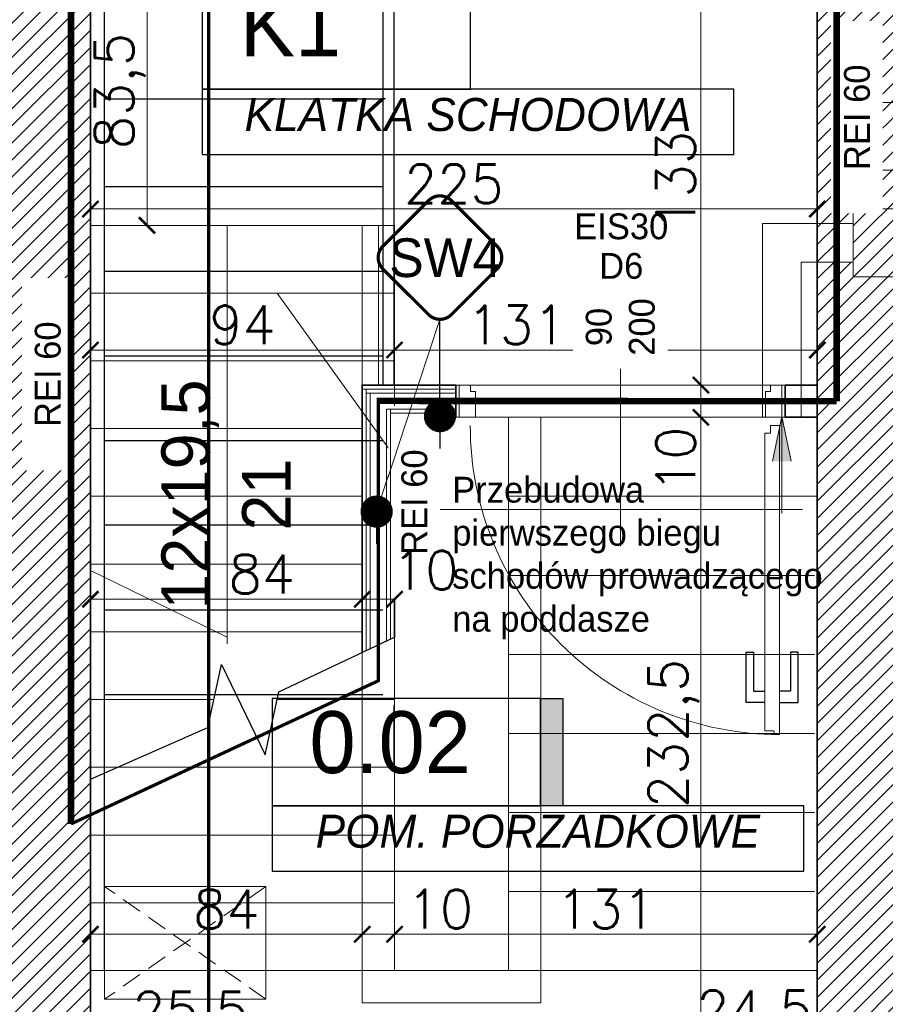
# Model space of a CAD drawing. Header units: millimetres. Extents: x -587 to 33545, y -26688 to 22494.
# Tile 111 of 256: x 10258 to 10526, y 10074 to 10379. Entities that reach past the tile are written whole.
import ezdxf
from ezdxf.lldxf.tags import DXFTag

# ---------------------------------------------------------------- set-up
doc = ezdxf.new("R2010")
doc.units = ezdxf.units.MM
doc.header["$MEASUREMENT"] = 0
doc.linetypes.add('ACAD_ISO10W100', pattern=[18, 12, -3, 0, -3])
doc.linetypes.add('DASHED2', pattern=[9.525, 6.35, -3.175])
for name, color, linetype, lineweight in [('A_istniejące ściany', 7, 'Continuous', 35), ('A_l.przerywana', 250, 'ICAD_ISO03W100', 9), ('A_l.wypełnien', 250, 'Continuous', 9), ('A_opisy', 166, 'Continuous', 15), ('A_wymiarowanie', 176, 'Continuous', 9), ('A_wyposażenie', 7, 'Continuous', 9), ('A_ściany projektowane', 5, 'Continuous', 35), ('k_wyburzenia widoczne', 252, 'PNEUMATIC2', 30), ('l. przerywana', 3, 'ICAD_ISO03W100', 9), ('l. widokowa', 5, 'Continuous', 15), ('l.przerywana', 104, 'ICAD_ISO03W100', 5), ('l.widokowa', 140, 'Continuous', 15), ('l.wypełnien', 253, 'Continuous', 5), ('Nowe_820-G Rysunki Obrazki_Nr_pióra__1', 7, 'Continuous', 13), ('wymiarowanie', 176, 'Continuous', 9)]:
    doc.layers.add(name, color=color, linetype=linetype, lineweight=lineweight)
for name, color, linetype in [('D-opis', 104, 'Continuous'), ('D-opis-elewacja', 104, 'Continuous'), ('D-opis-elewacje', 104, 'Continuous'), ('stolarka', 1, 'Continuous'), ('tabelki opis', 7, 'Continuous')]:
    doc.layers.add(name, color=color, linetype=linetype)
doc.styles.add('ROMANS', font='romans')
doc.styles.add('styl2', font='simplex.shx')
doc.linetypes.add('BATTING', pattern='A,0.00254,-2.54,[134,ltypeshp.shx,S=2.54,R=0,X=-2.54,Y=0],-5.08,[134,ltypeshp.shx,S=2.54,R=180,X=2.54,Y=0],-2.54', length=10.16254)
tags = doc.linetypes.add('DASH', pattern=[15, 10, -5]).pattern_tags.tags
tags[6:7] = [DXFTag(74, 4), DXFTag(75, 0), DXFTag(340, '0'), DXFTag(46, 0.0), DXFTag(50, 0.0), DXFTag(44, 0.0), DXFTag(45, 0.0)]
tags[4:5] = [DXFTag(74, 4), DXFTag(75, 0), DXFTag(340, '0'), DXFTag(46, 0.0), DXFTag(50, 0.0), DXFTag(44, 0.0), DXFTag(45, 0.0)]
tags = doc.linetypes.add('ICAD_ISO03W100', pattern=[30, 12, -18]).pattern_tags.tags
tags[6:7] = [DXFTag(74, 4), DXFTag(75, 0), DXFTag(340, '0'), DXFTag(46, 1.0), DXFTag(50, 0.0), DXFTag(44, 0.0), DXFTag(45, 0.0)]
tags[4:5] = [DXFTag(74, 4), DXFTag(75, 0), DXFTag(340, '0'), DXFTag(46, 1.0), DXFTag(50, 0.0), DXFTag(44, 0.0), DXFTag(45, 0.0)]
doc.linetypes.add('PNEUMATIC2', pattern='A,0.5,-0.25,["//",Standard,S=0.2,R=0,X=-0.1,Y=-0.1],-0.25', length=1)
doc.dimstyles.new('Skala 1-50', dxfattribs={"dimtxt": 12, "dimasz": 5, "dimexe": 1, "dimexo": 1, "dimgap": 1.5, "dimtad": 1, "dimdec": 1, "dimrnd": 0.5, "dimtxsty": 'styl2', "dimblk": 'ARCHTICK', "dimcen": 5, "dimadec": 0, "dimazin": 0, "dimtfac": 1, "dimtdec": 1, "dimtmove": 1, "dimatfit": 3, "dimldrblk": 'ARCHTICK', "dimfxl": 5, "dimfxlon": 1, "dimlwd": -1, "dimlwe": -1, "dimarcsym": 0})

# ---------------------------------------------------------------- blocks, each defined once
blk = doc.blocks.new('_ArchTick')
at = {"color": 0, "linetype": 'ByBlock', "const_width": 0.15}
blk.add_lwpolyline([(-0.5, -0.5), (0.5, 0.5)], dxfattribs=at)
blk = doc.blocks.new('*D5648')
at = {"layer": 'Defpoints', "color": 0}
for p in [(10254.19, 10085.14), (10279.59, 10084.32), (10279.59, 10061.53)]:
    blk.add_point(p, dxfattribs=at)
at = {"layer": 'wymiarowanie', "color": 0}
for p, q in [((10254.19, 10066.53), (10254.19, 10060.53)), ((10279.59, 10066.53), (10279.59, 10060.53)), ((10254.19, 10061.53), (10279.59, 10061.53)), ((10279.59, 10061.53), (10327.65, 10061.53))]:
    blk.add_line(p, q, dxfattribs=at)
at = {"layer": 'wymiarowanie', "color": 0, "xscale": 5, "yscale": 5, "zscale": 5, "rotation": 180}
blk.add_blockref('_ArchTick', (10254.19, 10061.53), dxfattribs=at)
at = {"layer": 'wymiarowanie', "color": 0, "xscale": 5, "yscale": 5, "zscale": 5}
blk.add_blockref('_ArchTick', (10279.59, 10061.53), dxfattribs=at)
at = {"layer": 'wymiarowanie', "color": 0, "insert": (10310.57, 10069.88), "char_height": 12, "attachment_point": 5, "style": 'styl2'}
blk.add_mtext('25,5', dxfattribs=at)
blk = doc.blocks.new('*D5649')
at = {"layer": 'Defpoints', "color": 0}
for p in [(10504.8, 10084.32), (10529.35, 10083.51), (10529.35, 10062.04)]:
    blk.add_point(p, dxfattribs=at)
at = {"layer": 'wymiarowanie', "color": 0}
for p, q in [((10504.8, 10067.04), (10504.8, 10061.04)), ((10529.35, 10067.04), (10529.35, 10061.04)), ((10504.8, 10062.04), (10529.35, 10062.04))]:
    blk.add_line(p, q, dxfattribs=at)
at = {"layer": 'wymiarowanie', "color": 0, "xscale": 5, "yscale": 5, "zscale": 5, "rotation": 180}
blk.add_blockref('_ArchTick', (10504.8, 10062.04), dxfattribs=at)
at = {"layer": 'wymiarowanie', "color": 0, "xscale": 5, "yscale": 5, "zscale": 5}
blk.add_blockref('_ArchTick', (10529.35, 10062.04), dxfattribs=at)
at = {"layer": 'wymiarowanie', "color": 0, "insert": (10485.31, 10070.25), "char_height": 12, "attachment_point": 5, "style": 'styl2'}
blk.add_mtext('24,5', dxfattribs=at)
blk = doc.blocks.new('*D5870')
at = {"layer": 'Defpoints', "color": 0}
for p in [(10468.72, 10255.82), (10494.8, 10255.82), (10504.8, 10023.36)]:
    blk.add_point(p, dxfattribs=at)
at = {"layer": 'wymiarowanie', "color": 0}
for p, q in [((10473.72, 10255.82), (10467.72, 10255.82)), ((10468.72, 10023.36), (10468.72, 10255.82)), ((10473.72, 10023.36), (10467.72, 10023.36))]:
    blk.add_line(p, q, dxfattribs=at)
at = {"layer": 'wymiarowanie', "color": 0, "xscale": 5, "yscale": 5, "zscale": 5}
for p, rotation in [((10468.72, 10255.82), 90), ((10468.72, 10023.36), 270)]:
    blk.add_blockref('_ArchTick', p, dxfattribs=dict(at, rotation=rotation))
at = {"layer": 'wymiarowanie', "color": 0, "insert": (10460.37, 10157.82), "char_height": 12, "attachment_point": 5, "rotation": 90, "style": 'styl2'}
blk.add_mtext('232,5', dxfattribs=at)
blk = doc.blocks.new('*D5953')
at = {"layer": 'Defpoints', "color": 0}
for p in [(10303.42, 10398.59), (10297.14, 10315.32), (10303.42, 10315.32)]:
    blk.add_point(p, dxfattribs=at)
at = {"layer": 'wymiarowanie', "color": 0}
for p, q in [((10302.14, 10398.59), (10296.14, 10398.59)), ((10297.14, 10398.59), (10297.14, 10315.32)), ((10302.14, 10315.32), (10296.14, 10315.32))]:
    blk.add_line(p, q, dxfattribs=at)
at = {"layer": 'wymiarowanie', "color": 0, "xscale": 5, "yscale": 5, "zscale": 5}
for p, rotation in [((10297.14, 10398.59), 90), ((10297.14, 10315.32), 270)]:
    blk.add_blockref('_ArchTick', p, dxfattribs=dict(at, rotation=rotation))
at = {"layer": 'wymiarowanie', "color": 0, "insert": (10288.79, 10356.96), "char_height": 12, "attachment_point": 5, "rotation": 90, "style": 'styl2'}
blk.add_mtext('83,5', dxfattribs=at)
blk = doc.blocks.new('*D5954')
at = {"layer": 'Defpoints', "color": 0}
for p in [(10373.8, 10276.68), (10279.59, 10273.97), (10373.8, 10273.97)]:
    blk.add_point(p, dxfattribs=at)
at = {"layer": 'wymiarowanie', "color": 0}
for p, q in [((10279.59, 10274.97), (10279.59, 10277.68)), ((10373.8, 10274.97), (10373.8, 10277.68)), ((10279.59, 10276.68), (10373.8, 10276.68))]:
    blk.add_line(p, q, dxfattribs=at)
at = {"layer": 'wymiarowanie', "color": 0, "xscale": 5, "yscale": 5, "zscale": 5, "rotation": 180}
blk.add_blockref('_ArchTick', (10279.59, 10276.68), dxfattribs=at)
at = {"layer": 'wymiarowanie', "color": 0, "xscale": 5, "yscale": 5, "zscale": 5}
blk.add_blockref('_ArchTick', (10373.8, 10276.68), dxfattribs=at)
at = {"layer": 'wymiarowanie', "color": 0, "insert": (10326.69, 10284.48), "char_height": 12, "attachment_point": 5, "style": 'styl2'}
blk.add_mtext('94', dxfattribs=at)
blk = doc.blocks.new('*D5955')
at = {"layer": 'Defpoints', "color": 0}
for p in [(10504.8, 10290.01), (10504.8, 10276.68), (10373.8, 10273.97)]:
    blk.add_point(p, dxfattribs=at)
at = {"layer": 'wymiarowanie', "color": 0}
for p, q in [((10504.8, 10281.68), (10504.8, 10275.68)), ((10373.8, 10274.97), (10373.8, 10277.68)), ((10373.8, 10276.68), (10504.8, 10276.68))]:
    blk.add_line(p, q, dxfattribs=at)
at = {"layer": 'wymiarowanie', "color": 0, "xscale": 5, "yscale": 5, "zscale": 5, "rotation": 180}
blk.add_blockref('_ArchTick', (10373.8, 10276.68), dxfattribs=at)
at = {"layer": 'wymiarowanie', "color": 0, "xscale": 5, "yscale": 5, "zscale": 5}
blk.add_blockref('_ArchTick', (10504.8, 10276.68), dxfattribs=at)
at = {"layer": 'wymiarowanie', "color": 0, "insert": (10411.63, 10284.48), "char_height": 12, "attachment_point": 5, "style": 'styl2'}
blk.add_mtext('131', dxfattribs=at)
blk = doc.blocks.new('*D5956')
at = {"layer": 'Defpoints', "color": 0}
for p in [(10468.72, 10265.82), (10494.8, 10265.82), (10494.8, 10255.82)]:
    blk.add_point(p, dxfattribs=at)
at = {"layer": 'wymiarowanie', "color": 0}
for p, q in [((10473.72, 10265.82), (10467.72, 10265.82)), ((10468.72, 10255.82), (10468.72, 10265.82)), ((10473.72, 10255.82), (10467.72, 10255.82))]:
    blk.add_line(p, q, dxfattribs=at)
at = {"layer": 'wymiarowanie', "color": 0, "xscale": 5, "yscale": 5, "zscale": 5}
for p, rotation in [((10468.72, 10265.82), 90), ((10468.72, 10255.82), 270)]:
    blk.add_blockref('_ArchTick', p, dxfattribs=dict(at, rotation=rotation))
at = {"layer": 'wymiarowanie', "color": 0, "insert": (10460.92, 10242.68), "char_height": 12, "attachment_point": 5, "rotation": 90, "style": 'styl2'}
blk.add_mtext('10', dxfattribs=at)
blk = doc.blocks.new('*D5957')
at = {"layer": 'Defpoints', "color": 0}
for p in [(10468.72, 10398.59), (10504.8, 10398.59), (10494.8, 10265.82)]:
    blk.add_point(p, dxfattribs=at)
at = {"layer": 'wymiarowanie', "color": 0}
for p, q in [((10473.72, 10398.59), (10467.72, 10398.59)), ((10468.72, 10265.82), (10468.72, 10398.59)), ((10473.72, 10265.82), (10467.72, 10265.82))]:
    blk.add_line(p, q, dxfattribs=at)
at = {"layer": 'wymiarowanie', "color": 0, "xscale": 5, "yscale": 5, "zscale": 5}
for p, rotation in [((10468.72, 10398.59), 90), ((10468.72, 10265.82), 270)]:
    blk.add_blockref('_ArchTick', p, dxfattribs=dict(at, rotation=rotation))
at = {"layer": 'wymiarowanie', "color": 0, "insert": (10460.92, 10329.16), "char_height": 12, "attachment_point": 5, "rotation": 90, "style": 'styl2'}
blk.add_mtext('133', dxfattribs=at)
blk = doc.blocks.new('*D5959')
at = {"layer": 'Defpoints', "color": 0}
for p in [(10279.59, 10143.6), (10363.8, 10143.6), (10363.8, 10095.56)]:
    blk.add_point(p, dxfattribs=at)
at = {"layer": 'wymiarowanie', "color": 0}
for p, q in [((10279.59, 10100.56), (10279.59, 10094.56)), ((10363.8, 10100.56), (10363.8, 10094.56)), ((10279.59, 10095.56), (10363.8, 10095.56))]:
    blk.add_line(p, q, dxfattribs=at)
at = {"layer": 'wymiarowanie', "color": 0, "xscale": 5, "yscale": 5, "zscale": 5, "rotation": 180}
blk.add_blockref('_ArchTick', (10279.59, 10095.56), dxfattribs=at)
at = {"layer": 'wymiarowanie', "color": 0, "xscale": 5, "yscale": 5, "zscale": 5}
blk.add_blockref('_ArchTick', (10363.8, 10095.56), dxfattribs=at)
at = {"layer": 'wymiarowanie', "color": 0, "insert": (10321.69, 10103.36), "char_height": 12, "attachment_point": 5, "style": 'styl2'}
blk.add_mtext('84', dxfattribs=at)
blk = doc.blocks.new('*D5960')
at = {"layer": 'Defpoints', "color": 0}
for p in [(10363.8, 10143.6), (10373.8, 10115.11), (10373.8, 10095.56)]:
    blk.add_point(p, dxfattribs=at)
at = {"layer": 'wymiarowanie', "color": 0}
for p, q in [((10363.8, 10100.56), (10363.8, 10094.56)), ((10373.8, 10100.56), (10373.8, 10094.56)), ((10363.8, 10095.56), (10373.8, 10095.56))]:
    blk.add_line(p, q, dxfattribs=at)
at = {"layer": 'wymiarowanie', "color": 0, "xscale": 5, "yscale": 5, "zscale": 5, "rotation": 180}
blk.add_blockref('_ArchTick', (10363.8, 10095.56), dxfattribs=at)
at = {"layer": 'wymiarowanie', "color": 0, "xscale": 5, "yscale": 5, "zscale": 5}
blk.add_blockref('_ArchTick', (10373.8, 10095.56), dxfattribs=at)
at = {"layer": 'wymiarowanie', "color": 0, "insert": (10387.88, 10103.36), "char_height": 12, "attachment_point": 5, "style": 'styl2'}
blk.add_mtext('10', dxfattribs=at)
blk = doc.blocks.new('*D5961')
at = {"layer": 'Defpoints', "color": 0}
for p in [(10373.8, 10115.11), (10504.8, 10114.76), (10504.8, 10095.56)]:
    blk.add_point(p, dxfattribs=at)
at = {"layer": 'wymiarowanie', "color": 0}
for p, q in [((10373.8, 10100.56), (10373.8, 10094.56)), ((10504.8, 10100.56), (10504.8, 10094.56)), ((10373.8, 10095.56), (10504.8, 10095.56))]:
    blk.add_line(p, q, dxfattribs=at)
at = {"layer": 'wymiarowanie', "color": 0, "xscale": 5, "yscale": 5, "zscale": 5, "rotation": 180}
blk.add_blockref('_ArchTick', (10373.8, 10095.56), dxfattribs=at)
at = {"layer": 'wymiarowanie', "color": 0, "xscale": 5, "yscale": 5, "zscale": 5}
blk.add_blockref('_ArchTick', (10504.8, 10095.56), dxfattribs=at)
at = {"layer": 'wymiarowanie', "color": 0, "insert": (10439.3, 10103.36), "char_height": 12, "attachment_point": 5, "style": 'styl2'}
blk.add_mtext('131', dxfattribs=at)
blk = doc.blocks.new('*D6074')
at = {"layer": 'Defpoints', "color": 0}
for p in [(10504.8, 10320.4), (10279.59, 10307.91), (10504.8, 10280.14)]:
    blk.add_point(p, dxfattribs=at)
at = {"layer": 'wymiarowanie', "color": 0}
for p, q in [((10279.59, 10315.4), (10279.59, 10321.4)), ((10279.59, 10320.4), (10504.8, 10320.4)), ((10504.8, 10315.4), (10504.8, 10321.4))]:
    blk.add_line(p, q, dxfattribs=at)
at = {"layer": 'wymiarowanie', "color": 0, "xscale": 5, "yscale": 5, "zscale": 5, "rotation": 180}
blk.add_blockref('_ArchTick', (10279.59, 10320.4), dxfattribs=at)
at = {"layer": 'wymiarowanie', "color": 0, "xscale": 5, "yscale": 5, "zscale": 5}
blk.add_blockref('_ArchTick', (10504.8, 10320.4), dxfattribs=at)
at = {"layer": 'wymiarowanie', "color": 0, "insert": (10392.19, 10328.2), "char_height": 12, "attachment_point": 5, "style": 'styl2'}
blk.add_mtext('225', dxfattribs=at)
blk = doc.blocks.new('*D6288')
at = {"layer": 'Defpoints', "color": 0}
for p in [(10363.8, 10200.44), (10363.8, 10199.41), (10373.8, 10200.44)]:
    blk.add_point(p, dxfattribs=at)
at = {"layer": 'wymiarowanie', "color": 0}
for p, q in [((10363.8, 10199.44), (10363.8, 10198.41)), ((10373.8, 10199.41), (10363.8, 10199.41)), ((10373.8, 10199.44), (10373.8, 10198.41))]:
    blk.add_line(p, q, dxfattribs=at)
at = {"layer": 'wymiarowanie', "color": 0, "xscale": 5, "yscale": 5, "zscale": 5, "rotation": 180}
blk.add_blockref('_ArchTick', (10363.8, 10199.41), dxfattribs=at)
at = {"layer": 'wymiarowanie', "color": 0, "xscale": 5, "yscale": 5, "zscale": 5}
blk.add_blockref('_ArchTick', (10373.8, 10199.41), dxfattribs=at)
at = {"layer": 'wymiarowanie', "color": 0, "insert": (10383.33, 10208.42), "char_height": 12, "attachment_point": 5, "style": 'styl2'}
blk.add_mtext('10', dxfattribs=at)
blk = doc.blocks.new('*D6289')
at = {"layer": 'Defpoints', "color": 0}
for p in [(10279.59, 10210.32), (10279.59, 10199.41), (10363.8, 10200.44)]:
    blk.add_point(p, dxfattribs=at)
at = {"layer": 'wymiarowanie', "color": 0}
for p, q in [((10279.59, 10209.32), (10279.59, 10198.41)), ((10363.8, 10199.41), (10279.59, 10199.41)), ((10363.8, 10199.44), (10363.8, 10198.41))]:
    blk.add_line(p, q, dxfattribs=at)
at = {"layer": 'wymiarowanie', "color": 0, "xscale": 5, "yscale": 5, "zscale": 5, "rotation": 180}
blk.add_blockref('_ArchTick', (10279.59, 10199.41), dxfattribs=at)
at = {"layer": 'wymiarowanie', "color": 0, "xscale": 5, "yscale": 5, "zscale": 5}
blk.add_blockref('_ArchTick', (10363.8, 10199.41), dxfattribs=at)
at = {"layer": 'wymiarowanie', "color": 0, "insert": (10332.66, 10207.21), "char_height": 12, "attachment_point": 5, "style": 'styl2'}
blk.add_mtext('84', dxfattribs=at)
blk = doc.blocks.new('_Dot')
at = {"color": 0, "linetype": 'ByBlock', "lineweight": -2}
blk.add_line((-0.5, 0), (-1, 0), dxfattribs=at)
at = {"color": 0, "linetype": 'ByBlock', "const_width": 0.5}
blk.add_lwpolyline([(-0.25, 0, 1), (0.25, 0, 1)], format="xyb", close=True, dxfattribs=at)

msp = doc.modelspace()

# ---------------------------------------------------------------- hatches: boundary and pattern name
at = {"layer": 'l.wypełnien'}
h = msp.add_hatch(dxfattribs=at)
h.set_pattern_fill('ANSI31', color=256, scale=30, style=0)
h.set_pattern_definition([(45, (0, 6.0705), (-2.6516504, 2.6516504), [])])
h.paths.add_polyline_path([(10179.68, 10408.59), (10279.59, 10408.59), (10279.59, 10402.59), (10273.59, 10402.59), (10273.59, 10129.76), (10279.59, 10132.55), (10279.59, 10023.36), (10316.23, 10023.36), (10316.23, 9998.81), (10279.59, 9998.81), (10279.59, 9933.83), (10254.19, 9933.83), (10254.19, 10365.41), (10179.68, 10365.41)])
h.paths.add_polyline_path([(10260.11, 10252.44), (10272.71, 10252.44), (10272.71, 10285.94), (10260.11, 10285.94)], flags=24)
h.paths.add_polyline_path([(10504.8, 10315.91), (10504.8, 10303.91), (10504.8, 10260.82), (10504.8, 10023.36), (10504.8, 9998.81), (10504.8, 9933.83), (10529.35, 9933.83), (10529.35, 10287.41), (10542.35, 10287.41), (10542.35, 10365.41), (10636.35, 10365.41), (10635.51, 10408.59), (10504.8, 10408.59), (10504.8, 10402.59)])
h.paths.add_polyline_path([(10504.8, 10402.59), (10510.8, 10402.59), (10510.8, 10315.91), (10504.8, 10315.91)], flags=16)
h.paths.add_polyline_path([(10504.8, 10398.59), (10504.8, 10315.91), (10510.8, 10315.91), (10510.8, 10402.59), (10504.8, 10402.59)], flags=0)
h.paths.add_polyline_path([(10515.95, 10332.41), (10515.95, 10353.41), (10530.35, 10353.41), (10530.35, 10332.41)], flags=16)
h.paths.add_polyline_path([(10515.95, 10353.41), (10515.95, 10332.41), (10530.35, 10332.41), (10530.35, 10353.41)], flags=0)
h.paths.add_polyline_path([(10515.95, 10303.91), (10515.95, 10299.41), (10530.35, 10299.41), (10530.35, 10320.41), (10515.95, 10320.41), (10515.95, 10315.91)], flags=16)
h.paths.add_polyline_path([(10515.95, 10303.91), (10515.95, 10315.91), (10515.95, 10320.41), (10530.35, 10320.41), (10530.35, 10299.41), (10515.95, 10299.41)], flags=0)
h.paths.add_polyline_path([(10504.8, 10260.82), (10504.8, 10303.91), (10510.8, 10303.91), (10510.8, 10260.82)], flags=16)
h.paths.add_polyline_path([(10510.8, 10260.82), (10510.8, 10303.91), (10504.8, 10303.91), (10504.8, 10265.82), (10504.8, 10260.82)], flags=0)
h.paths.add_polyline_path([(10504.8, 10303.91), (10510.8, 10303.91), (10510.8, 10315.91), (10504.8, 10315.91)], flags=16)
h.paths.add_polyline_path([(10504.8, 10315.91), (10510.8, 10315.91), (10510.8, 10303.91), (10504.8, 10303.91)], flags=0)
h.paths.add_polyline_path([(10510.8, 10315.91), (10515.95, 10315.91), (10515.95, 10303.91), (10510.8, 10303.91)], flags=16)
h.paths.add_polyline_path([(10510.84, 10332.09), (10523.45, 10332.09), (10523.45, 10365.59), (10510.84, 10365.59)], flags=8)
h.paths.add_polyline_path([(10510.84, 10332.09), (10523.45, 10332.09), (10523.45, 10365.59), (10510.84, 10365.59)], flags=8)
h.paths.add_polyline_path([(9506.72, 10365.41), (9506.72, 10408.59), (9858.19, 10408.59), (9858.19, 10365.41)])
h.paths.add_polyline_path([(10000.19, 10365.41), (10089.09, 10365.41), (10089.09, 10408.59), (10000.19, 10408.59)])
h.paths.add_polyline_path([(10273.59, 10129.76), (10273.59, 10402.59), (10279.59, 10402.59), (10279.59, 10365.41), (10279.59, 10132.55)])
h.paths.add_polyline_path([(10372.72, 9998.81), (10372.72, 10023.36), (10316.23, 10023.36), (10316.23, 9998.81)])
h.paths.add_polyline_path([(9858.19, 10365.41), (9858.19, 10408.59), (9878.19, 10408.59), (9878.19, 10365.41)])
h.paths.add_polyline_path([(10000.19, 10365.41), (10000.19, 10408.59), (9980.19, 10408.59), (9980.19, 10365.41)])
h.paths.add_polyline_path([(10279.59, 9913.83), (10279.59, 9933.83), (10254.19, 9933.83), (10254.19, 9913.83)])
h.paths.add_polyline_path([(10529.35, 9913.83), (10529.35, 9933.83), (10504.8, 9933.83), (10504.8, 9913.83)])
h.paths.add_polyline_path([(10494.8, 10023.36), (10494.8, 9998.81), (10504.8, 9998.81), (10504.8, 10023.36)])
at = {"layer": 'tabelki opis'}
msp.add_hatch(color=252, dxfattribs=at).paths.add_polyline_path([(10425.97, 10135.39), (10425.97, 10168.65), (10419.01, 10168.65), (10419.01, 10135.39)])
at = {"layer": 'wymiarowanie'}
h = msp.add_hatch(color=7, dxfattribs=at)
h.paths.add_polyline_path([(10493.8, 10256.09), (10490.9, 10242.2), (10493.8, 10242.2)])
h.paths.add_polyline_path([(10496.7, 10242.2), (10493.8, 10256.09), (10493.8, 10242.2)])

# ---------------------------------------------------------------- linework, layer by layer
at = {"color": 1, "lineweight": 9}
for points in [[(10398.85, 10263.85), (10397.33, 10263.85), (10397.33, 10265.82), (10393.8, 10265.82), (10393.8, 10255.82)], [(10488.8, 10263.85), (10490.31, 10263.85), (10490.31, 10265.82), (10493.85, 10265.82), (10493.85, 10255.82)], [(10398.85, 10255.82), (10398.85, 10263.85)], [(10488.8, 10255.82), (10488.8, 10263.85)]]:
    msp.add_lwpolyline(points, dxfattribs=at)
at = {"layer": 'A_istniejące ściany', "color": 7}
for points in [[(10279.59, 10365.41), (10279.59, 10408.59)], [(10279.59, 10408.59), (10279.59, 10251.96)], [(10504.8, 10408.59), (10504.8, 10023.36)], [(10279.59, 10023.36), (10279.59, 10365.41)]]:
    msp.add_lwpolyline(points, dxfattribs=at)
at = {"layer": 'A_l.przerywana', "color": 1, "ltscale": 0.3}
msp.add_lwpolyline([(10494.8, 10255.82), (10392.8, 10255.82)], dxfattribs=at)
at = {"layer": 'A_l.wypełnien', "color": 5}
for p, q in [((10392.8, 10264.57), (10363.8, 10264.57)), ((10392.8, 10263.32), (10365.05, 10263.32))]:
    msp.add_line(p, q, dxfattribs=at)
at = {"layer": 'A_opisy', "color": 1, "ltscale": 0.3}
for points in [[(10443.8, 10296.82), (10443.8, 10270.82), (10430.8, 10270.82), (10430.8, 10296.82)], [(10456.8, 10296.82), (10456.8, 10270.82), (10443.8, 10270.82), (10443.8, 10296.82)]]:
    msp.add_lwpolyline(points, close=True, dxfattribs=at)
at = {"layer": 'A_wymiarowanie', "color": 7, "linetype": 'Continuous', "lineweight": 30}
for points in [[(10338.01, 10170.69), (10373.8, 10187.63)], [(10315.99, 10159.69), (10320.23, 10179.16)], [(10320.23, 10179.16), (10333.77, 10151.22)], [(10333.77, 10151.22), (10338.01, 10170.69)], [(10279.59, 10143.6), (10315.99, 10159.69)]]:
    msp.add_lwpolyline(points, dxfattribs=at)
at = {"layer": 'A_wyposażenie', "color": 7, "linetype": 'DASHED2'}
for p, q in [((10333.96, 10110.4), (10283.96, 10075.4)), ((10333.96, 10075.4), (10283.96, 10110.4)), ((10333.96, 10110.4), (10283.96, 10075.4)), ((10333.96, 10075.4), (10283.96, 10110.4))]:
    msp.add_line(p, q, dxfattribs=at)
at = {"layer": 'A_wyposażenie', "color": 7}
msp.add_lwpolyline([(10283.96, 10110.4), (10283.96, 10075.4), (10333.96, 10075.4), (10333.96, 10110.4)], close=True, dxfattribs=at)
msp.add_lwpolyline([(10283.96, 10110.4), (10283.96, 10075.4), (10333.96, 10075.4), (10333.96, 10110.4)], close=True, dxfattribs=at)
at = {"layer": 'A_ściany projektowane'}
for p, q in [((10363.8, 10265.9), (10363.8, 10182.9)), ((10392.8, 10265.82), (10363.8, 10265.82)), ((10504.8, 10265.82), (10494.8, 10265.82)), ((10373.8, 10255.82), (10373.8, 10187.63)), ((10392.8, 10255.82), (10373.8, 10255.82)), ((10504.8, 10255.82), (10494.8, 10255.82))]:
    msp.add_line(p, q, dxfattribs=at)
at = {"layer": 'A_ściany projektowane', "color": 5}
for p, q in [((10392.8, 10265.82), (10392.8, 10255.82)), ((10494.8, 10265.82), (10494.8, 10255.82))]:
    msp.add_line(p, q, dxfattribs=at)
at = {"layer": 'A_ściany projektowane', "color": 5, "ltscale": 0.3}
for points in [[(10392.8, 10255.82), (10392.8, 10265.82)], [(10494.8, 10255.82), (10494.8, 10265.82)], [(10494.8, 10265.82), (10494.8, 10255.82)]]:
    msp.add_lwpolyline(points, dxfattribs=at)
at = {"layer": 'D-opis', "color": 1, "linetype": 'DASH', "lineweight": 0, "ltscale": 2.5, "const_width": 1}
msp.add_lwpolyline([(10316.23, 9438.08), (10316.23, 10983.42)], dxfattribs=at)
at = {"layer": 'D-opis-elewacje', "color": 5, "const_width": 1}
msp.add_lwpolyline([(10370.21, 10301.8), (10384.36, 10287.66, 0.414214), (10391.43, 10287.66), (10405.57, 10301.8, 0.414214), (10405.57, 10308.87), (10391.43, 10323.01, 0.414214), (10384.36, 10323.01), (10370.21, 10308.87, 0.414214)], format="xyb", close=True, dxfattribs=at)
at = {"layer": 'k_wyburzenia widoczne', "color": 252, "ltscale": 15}
for points in [[(10283.82, 10402.52), (10283.82, 10084.32)], [(10370.18, 10402.52), (10370.18, 10265.82)], [(10373.57, 10402.52), (10373.57, 10265.82)], [(10370.18, 10354.41), (10283.82, 10354.41)], [(10370.18, 10327.31), (10283.82, 10327.31)], [(10370.18, 10301.07), (10283.82, 10301.07)], [(10370.18, 10274.82), (10283.82, 10274.82)], [(10370.18, 10248.57), (10283.82, 10248.57)], [(10370.18, 10222.33), (10283.82, 10222.33)], [(10370.18, 10196.08), (10283.82, 10196.08)], [(10370.18, 10169.83), (10283.82, 10169.83)]]:
    msp.add_lwpolyline(points, dxfattribs=at)
at = {"layer": 'l. widokowa', "color": 5, "ltscale": 0.3}
for p, q in [((10279.59, 10315.32), (10373.57, 10315.32)), ((10279.59, 10294.32), (10373.57, 10294.32)), ((10279.59, 10273.32), (10373.57, 10273.32)), ((10279.59, 10252.32), (10363.8, 10252.32)), ((10279.59, 10231.32), (10363.8, 10231.32)), ((10279.59, 10210.32), (10363.8, 10210.32)), ((10279.59, 10189.32), (10363.8, 10189.32)), ((10279.59, 10168.32), (10317.87, 10168.32))]:
    msp.add_line(p, q, dxfattribs=at)
at = {"layer": 'l.przerywana', "color": 7, "ltscale": 0.3}
for p, q in [((10530.35, 10332.41), (10515.95, 10332.41)), ((10530.35, 10320.41), (10515.95, 10320.41)), ((10279.59, 10315.32), (10279.59, 10259.58)), ((10515.95, 10315.91), (10487.8, 10315.91)), ((10515.95, 10315.91), (10487.8, 10315.91)), ((10515.95, 10315.91), (10487.8, 10315.91)), ((10515.95, 10303.91), (10499.8, 10303.91)), ((10409.13, 10255.82), (10409.13, 10084.32)), ((10373.8, 10084.32), (10373.8, 10187.63)), ((10337.49, 10168.32), (10373.57, 10168.32)), ((10279.59, 10147.32), (10373.57, 10147.32)), ((10279.59, 10126.32), (10373.57, 10126.32)), ((10279.59, 10105.32), (10373.57, 10105.32)), ((10279.59, 10084.32), (10374.41, 10084.32)), ((10374.41, 10084.32), (10504.8, 10084.32))]:
    msp.add_line(p, q, dxfattribs=at)
for points in [[(10515.95, 10332.41), (10515.95, 10353.41), (10530.35, 10353.41), (10530.35, 10332.41)], [(10530.35, 10320.41), (10530.35, 10299.41), (10515.95, 10299.41), (10515.95, 10320.41)], [(10487.8, 10315.91), (10487.8, 10255.82)], [(10499.8, 10303.91), (10499.8, 10255.82)], [(10409.13, 10255.82), (10504.8, 10255.82)], [(10409.13, 10231.32), (10504.8, 10231.32)], [(10409.13, 10206.82), (10503.95, 10206.82)], [(10409.13, 10182.32), (10503.95, 10182.32)], [(10409.13, 10157.82), (10503.95, 10157.82)], [(10409.13, 10133.32), (10503.95, 10133.32)], [(10409.13, 10108.82), (10503.95, 10108.82)]]:
    msp.add_lwpolyline(points, dxfattribs=at)
at = {"layer": 'l.widokowa', "color": 5}
for p, q in [((10363.8, 10315.32), (10363.8, 10182.9)), ((10368.8, 10315.32), (10368.8, 10265.82)), ((10373.8, 10315.32), (10373.8, 10187.63))]:
    msp.add_line(p, q, dxfattribs=at)
at = {"layer": 'l.wypełnien', "color": 5}
for p, q in [((10365.05, 10183.49), (10365.05, 10264.57)), ((10366.3, 10184.08), (10366.3, 10263.32)), ((10366.3, 10184.08), (10366.3, 10256.32))]:
    msp.add_line(p, q, dxfattribs=at)
at = {"layer": 'Nowe_820-G Rysunki Obrazki_Nr_pióra__1', "color": 7, "linetype": 'Continuous', "lineweight": 13}
for points in [[(10283.82, 10385.73), (10283.82, 10369.65)], [(10279.59, 10381.5), (10279.59, 10354.41)], [(10279.59, 10354.41), (10279.59, 10327.31)], [(10504.8, 10323.08), (10504.8, 10333.24)], [(10279.59, 10327.31), (10279.59, 10301.07)], [(10504.8, 10323.08), (10504.8, 10313.77)], [(10279.59, 10301.07), (10279.59, 10273.97)], [(10279.59, 10273.97), (10279.59, 10251.96)], [(10373.57, 10166.45), (10373.57, 10146.13)], [(10373.57, 10166.45), (10373.57, 10146.13)], [(10373.57, 10166.45), (10373.57, 10146.13)], [(10373.57, 10166.45), (10373.57, 10146.13)], [(10373.57, 10166.45), (10373.57, 10146.97)]]:
    msp.add_lwpolyline(points, dxfattribs=at)
at = {"layer": 'stolarka', "color": 1, "lineweight": 9}
msp.add_lwpolyline([(10490.26, 10253.25), (10493.05, 10253.25), (10493.05, 10157.48), (10491.55, 10157.49), (10491.37, 10158.64), (10488.52, 10158.64), (10488.52, 10250.94), (10490.26, 10250.94), (10490.26, 10253.25)], dxfattribs=at)
at = {"layer": 'stolarka', "color": 1}
for points in [[(10488.52, 10167.39), (10482.72, 10167.39), (10482.72, 10183.06), (10485.04, 10183.06), (10485.04, 10170.87), (10488.52, 10170.87)], [(10493.05, 10167.39), (10498.85, 10167.39), (10498.85, 10183.06), (10496.53, 10183.06), (10496.53, 10170.87), (10493.05, 10170.87)]]:
    msp.add_lwpolyline(points, dxfattribs=at)
at = {"layer": 'stolarka', "color": 1, "linetype": 'ICAD_ISO03W100', "lineweight": 13, "ltscale": 0.3}
msp.add_arc((10493.05, 10253.25), 95.77, 180.0003, 270.0531, dxfattribs=at)
at = {"layer": 'tabelki opis', "color": 7}
for points in [[(10397.38, 10390.84), (10314.22, 10390.84), (10314.22, 10357.58), (10397.38, 10357.58), (10397.38, 10390.84)], [(10314.22, 10337.3), (10478.96, 10337.3), (10478.96, 10357.58), (10314.22, 10357.58), (10314.22, 10337.3)], [(10419.01, 10168.65), (10335.85, 10168.65), (10335.85, 10135.39), (10419.01, 10135.39), (10419.01, 10168.65)], [(10335.85, 10115.11), (10500.58, 10115.11), (10500.58, 10135.39), (10335.85, 10135.39), (10335.85, 10115.11)]]:
    msp.add_lwpolyline(points, dxfattribs=at)
at = {"layer": 'tabelki opis'}
msp.add_lwpolyline([(10425.97, 10135.39), (10419.01, 10135.39), (10419.01, 10168.65), (10425.97, 10168.65)], close=True, dxfattribs=at)
at = {"layer": 'wymiarowanie'}
for p, q in [((10322, 10185.62), (10322, 10315.32)), ((10385.55, 10227.23), (10337.48, 10294.32)), ((10500.2, 10227.23), (10385.55, 10227.23)), ((10322, 10187.63), (10279.59, 10208.29))]:
    msp.add_line(p, q, dxfattribs=at)
at = {"layer": 'wymiarowanie', "color": 7}
for q in [(10490.9, 10242.2), (10496.7, 10242.2), (10493.8, 10226.01)]:
    msp.add_line((10493.8, 10256.09), q, dxfattribs=at)

# ---------------------------------------------------------------- texts
at = {"layer": 'tabelki opis', "color": 7, "attachment_point": 1}
for s, insert, char_height, width in [('{\\fCentury Gothic|b0|i0|c238|p34;K1}', (10325.85, 10386.89), 19.2, 56.7), ('\\pxqc;{\\fCentury Gothic|b0|i1|c238|p34;KLATKA SCHODOWA}', (10314.22, 10354.82), 10.24, 164.736), ('{\\fCentury Gothic|b0|i0|c238|p34;0.02}', (10347.47, 10164.7), 19.2, 56.7), ('\\pxqc;{\\fCentury Gothic|b0|i1|c238|p34;POM. PORZADKOWE}', (10335.85, 10132.62), 10.24, 164.736)]:
    msp.add_mtext(s, dxfattribs=dict(at, insert=insert, char_height=char_height, width=width))
at = {"layer": 'wymiarowanie', "color": 5, "insert": (10372.16, 10311.3), "char_height": 12, "width": 36.658, "attachment_point": 1}
msp.add_mtext('{\\fCentury Gothic|b0|i0|c238|p0;SW4}', dxfattribs=at)
at = {"layer": 'wymiarowanie', "insert": (10301.59, 10148.15), "char_height": 15, "width": 167.4466, "attachment_point": 1, "rotation": 90}
msp.add_mtext('\\pxqc;{\\fCentury Gothic|b0|i0|c238|p0;12x19,5\\P21}', dxfattribs=at)
at = {"layer": 'wymiarowanie', "linetype": 'Continuous', "insert": (10719.31, 10260.71), "char_height": 14, "width": 327.6277, "attachment_point": 3, "style": 'ROMANS'}
msp.add_mtext('{\\Fsimplex8|c238;\\T0.75;\\P\\pxql;\\fCentury Gothic|b0|i0|c238|p0;\\H0.571429x;\\T1;Przebudowa \\Ppierwszego biegu \\Pschodów prowadzącego \\Pna poddasze}', dxfattribs=at)

# ---------------------------------------------------------------- dimensions: what is measured, and where the dimension line sits
at = {"layer": 'wymiarowanie'}
dim = msp.add_linear_dim(base=(10297.14, 10315.32), p1=(10303.42, 10398.59), p2=(10303.42, 10315.32), angle=90, dimstyle='Skala 1-50', dxfattribs=at)
dim.commit()
dim.dimension.update_dxf_attribs({"geometry": '*D5953', "text_midpoint": (10288.79, 10356.96)})
for base, p1, p2, picture, middle in [((10373.8, 10276.68), (10279.59, 10273.97), (10373.8, 10273.97), '*D5954', (10326.69, 10284.48)), ((10363.8, 10095.56), (10279.59, 10143.6), (10363.8, 10143.6), '*D5959', (10321.69, 10103.36)), ((10504.8, 10095.56), (10373.8, 10115.11), (10504.8, 10114.76), '*D5961', (10439.3, 10103.36))]:
    dim = msp.add_linear_dim(base=base, p1=p1, p2=p2, dimstyle='Skala 1-50', dxfattribs=at)
    dim.commit()
    dim.dimension.update_dxf_attribs({"geometry": picture, "text_midpoint": middle})
for base, p1, p2, picture, middle in [((10504.8, 10276.68), (10373.8, 10273.97), (10504.8, 10290.01), '*D5955', (10411.63, 10276.68)), ((10373.8, 10095.56), (10363.8, 10143.6), (10373.8, 10115.11), '*D5960', (10387.88, 10095.56)), ((10279.59, 10061.53), (10254.19, 10085.14), (10279.59, 10084.32), '*D5648', (10310.57, 10061.53)), ((10529.3521, 10062.0413), (10504.7988, 10084.3201), (10529.3521, 10083.508), '*D5649', (10485.3113, 10061.8985))]:
    dim = msp.add_linear_dim(base=base, p1=p1, p2=p2, dimstyle='Skala 1-50', dxfattribs=at)
    dim.commit()
    dim.dimension.update_dxf_attribs({"geometry": picture, "text_midpoint": middle, "dimtype": 160})
dim = msp.add_linear_dim(base=(10468.72, 10255.82), p1=(10504.8, 10023.36), p2=(10494.8, 10255.82), angle=90, dimstyle='Skala 1-50', dxfattribs=at)
dim.commit()
dim.dimension.update_dxf_attribs({"geometry": '*D5870', "text_midpoint": (10468.72, 10157.82), "dimtype": 160})
dim = msp.add_linear_dim(base=(10279.59, 10199.41), p1=(10363.8, 10200.44), p2=(10279.59, 10210.32), dimstyle='Skala 1-50', override={"dimtmove": 1, "dimfxl": 10}, dxfattribs=at)
dim.commit()
dim.dimension.update_dxf_attribs({"geometry": '*D6289', "text_midpoint": (10332.66, 10199.41), "dimtype": 160})

# ---------------------------------------------------------------- next in the draw order: texts
at = {"layer": 'A_opisy', "color": 1, "ltscale": 0.3, "char_height": 8, "attachment_point": 5, "rotation": 90, "bg_fill": 2}
for s, insert, width in [('\\pxqc;{\\fCentury Gothic|b0|i0|c238|p0;REI 60}', (10517.14, 10348.84), 51.6427), ('\\pxqc;{\\fCentury Gothic|b0|i0|c238|p0;REI 60}', (10266.41, 10269.19), 51.6427), ('\\pxqc;{\\fCentury Gothic|b0|i0|c238|p0;90\\P200}', (10443.8, 10283.82), 26), ('\\pxqc;{\\fCentury Gothic|b0|i0|c238|p0;REI 60}', (10379.99, 10229.52), 51.6427)]:
    msp.add_mtext(s, dxfattribs=dict(at, insert=insert, width=width))
at = {"layer": 'A_opisy', "color": 1, "ltscale": 0.3, "insert": (10444.06, 10314.97), "char_height": 8, "width": 26, "attachment_point": 5, "bg_fill": 2}
msp.add_mtext('\\pxqc;{\\fCentury Gothic|b0|i0|c238|p0;EIS30}', dxfattribs=at)

# ---------------------------------------------------------------- next in the draw order: linework, layer by layer
at = {"layer": 'A_l.przerywana', "color": 1, "ltscale": 0.3}
msp.add_lwpolyline([(10494.8, 10265.82), (10392.8, 10265.82)], dxfattribs=at)
at = {"layer": 'A_l.wypełnien', "color": 5}
for p, q in [((10392.8, 10258.32), (10371.3, 10258.32)), ((10392.8, 10257.07), (10372.55, 10257.07))]:
    msp.add_line(p, q, dxfattribs=at)
at = {"layer": 'A_opisy', "color": 1}
msp.add_line((10443.8, 10215.82), (10443.8, 10270.82), dxfattribs=at)
at = {"layer": 'A_opisy', "color": 1, "lineweight": 30, "ltscale": 0.3}
msp.add_lwpolyline([(10430.8, 10309.82), (10456.8, 10309.82), (10456.8, 10296.82), (10430.8, 10296.82)], close=True, dxfattribs=at)
at = {"layer": 'D-opis-elewacja', "color": 5}
msp.add_lwpolyline([(10387.89, 10256.19), (10387.89, 10266.19), (10387.89, 10286.19)], dxfattribs=at)
at = {"layer": 'l. przerywana', "color": 5, "ltscale": 0.3}
msp.add_lwpolyline([(10363.8, 10187.63), (10363.8, 10074.32), (10419.13, 10074.32), (10419.13, 10255.82)], dxfattribs=at)
at = {"layer": 'l.wypełnien', "color": 5}
for p, q in [((10371.3, 10186.44), (10371.3, 10258.32)), ((10371.3, 10186.44), (10371.3, 10256.32)), ((10372.55, 10187.03), (10372.55, 10258.32)), ((10372.55, 10246.32), (10372.55, 10256.32))]:
    msp.add_line(p, q, dxfattribs=at)
at = {"layer": 'l.wypełnien', "color": 1, "linetype": 'ACAD_ISO10W100', "elevation": 2}
msp.add_lwpolyline([(10510.8, 10260.82, 2, 2, 0), (10368.8, 10260.9, 1, 1, 0), (10368.8, 10174.15, 1, 1, 0), (10273.59, 10129.76, 0, 0, 0)], format="xyseb", dxfattribs=at)
at = {"layer": 'l.wypełnien', "color": 5, "linetype": 'BATTING', "ltscale": 0.25}
msp.add_lwpolyline([(10392.8, 10260.82), (10368.8, 10260.9), (10368.8, 10185.26)], dxfattribs=at)
at = {"layer": 'wymiarowanie', "color": 5}
msp.add_line((10387.89, 10286.19), (10368.27, 10226.59), dxfattribs=at)

# ---------------------------------------------------------------- next in the draw order: block references
at = {"layer": 'D-opis-elewacja', "color": 5, "xscale": -10, "yscale": 10, "zscale": 10, "rotation": -90.00000000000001}
for p in [(10387.89, 10256.19), (10368.27, 10226.59)]:
    msp.add_blockref('_Dot', p, dxfattribs=at)

# ---------------------------------------------------------------- next in the draw order: dimensions: what is measured, and where the dimension line sits
at = {"layer": 'wymiarowanie'}
for base, p1, p2, picture, middle in [((10468.72, 10398.59), (10494.8, 10265.82), (10504.8, 10398.59), '*D5957', (10468.72, 10329.16)), ((10468.72, 10265.82), (10494.8, 10255.82), (10494.8, 10265.82), '*D5956', (10468.72, 10242.68))]:
    dim = msp.add_linear_dim(base=base, p1=p1, p2=p2, angle=90, dimstyle='Skala 1-50', dxfattribs=at)
    dim.commit()
    dim.dimension.update_dxf_attribs({"geometry": picture, "text_midpoint": middle, "dimtype": 160})
dim = msp.add_linear_dim(base=(10504.8, 10320.4), p1=(10279.59, 10307.91), p2=(10504.8, 10280.14), dimstyle='Skala 1-50', dxfattribs=at)
dim.commit()
dim.dimension.update_dxf_attribs({"geometry": '*D6074', "text_midpoint": (10392.19, 10328.2)})
dim = msp.add_linear_dim(base=(10363.8, 10199.41), p1=(10373.8, 10200.44), p2=(10363.8, 10200.44), dimstyle='Skala 1-50', dxfattribs=at)
dim.commit()
dim.dimension.update_dxf_attribs({"geometry": '*D6288', "text_midpoint": (10383.33, 10200.62), "dimtype": 160})

# ---------------------------------------------------------------- next in the draw order: texts
at = {"layer": 'A_opisy', "color": 1, "ltscale": 0.3, "insert": (10444.06, 10302.7), "char_height": 8, "width": 26, "attachment_point": 5, "bg_fill": 2}
msp.add_mtext('\\pxqc;{\\fCentury Gothic|b0|i0|c238|p0;D6}', dxfattribs=at)

# ---------------------------------------------------------------- next in the draw order: linework, layer by layer
at = {"layer": 'l.wypełnien', "color": 1, "linetype": 'ACAD_ISO10W100', "const_width": 2}
msp.add_lwpolyline([(10273.59, 10129.76), (10273.59, 10402.59), (10510.8, 10402.59), (10510.8, 10260.82)], dxfattribs=at)

doc.saveas('drawing.dxf')
